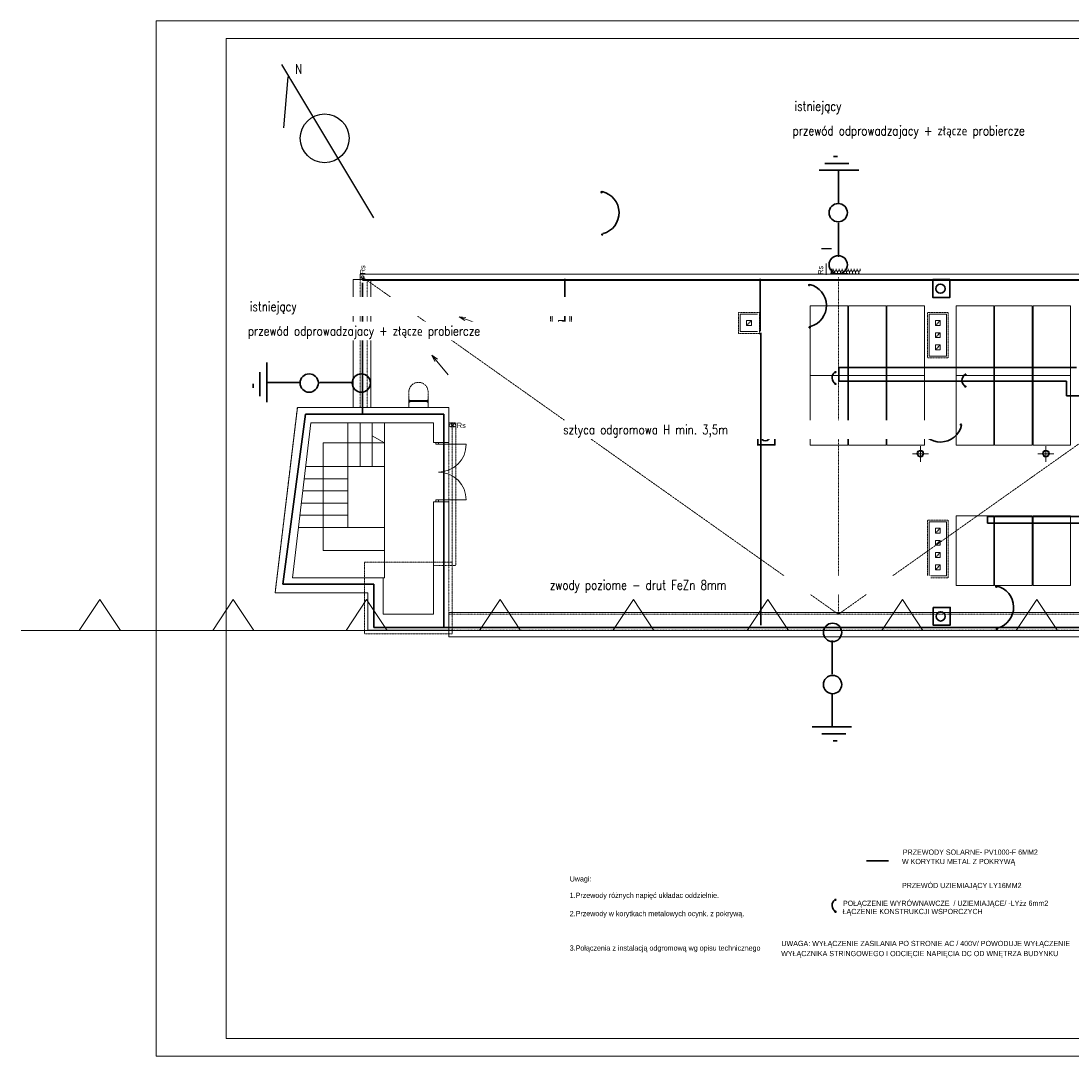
# Model space of a CAD drawing. Header units: centimetres. Extents: x 42630 to 130002, y 15 to 29179.
# Tile 141 of 175: x 77814 to 80826, y 2843 to 5813. Entities that reach past the tile are written whole.
import ezdxf

# ---------------------------------------------------------------- set-up
doc = ezdxf.new("R2010")
doc.units = ezdxf.units.CM
doc.header["$LTSCALE"] = 0.01
for name, pattern in [('Krawędzie ukryte', [391.222223, 282.222223, -109]), ('PRZERYWANA', [0.282222, 0.141111, -0.141111]), ('Przerywana 2', [135, 75, -60]), ('PRZERYWANA_2', [70, 40, -30])]:
    doc.linetypes.add(name, pattern=pattern)
doc.layers.get('0').update_dxf_attribs({"color": 253})
for name, color, linetype, lineweight in [('0 RAMKI I TABELKI_Nr_Pióra__1', 253, 'Continuous', 13), ('1ESTAWIENIE STOLARKI_Pen_No__1_Nr_Pióra__7_Nr_Pióra__1', 7, 'Continuous', 13), ('1SUFIT PODWIESZONY_Nr_Pióra__1', 7, 'Continuous', 13), ('2D - Ogólne_Nr_Pióra__1', 7, 'Continuous', 13), ('E0odgrom', 6, 'Continuous', 35), ('Inny typ obiektu', 251, 'Continuous', 0), ('IS went opis', 7, 'Continuous', 20), ('panale', 210, 'Continuous', 35), ('Pprzeowdy', 5, 'Continuous', 35), ('uziem', 82, 'Continuous', 30), ('Wyłaz_Nr_Pióra__1', 7, 'Continuous', 13)]:
    doc.layers.add(name, color=color, linetype=linetype, lineweight=lineweight)
for name, color, linetype, lineweight, true_color in [('2D - Ogólne_Nr_Pióra__108', 7, 'Continuous', 13, 0xfd8379), ('2D - Ogólne_Nr_Pióra__2', 7, 'Continuous', 15, 0x7f7f7f), ('2D - Ogólne_Nr_Pióra__68', 7, 'Continuous', 35, 0xfd4435), ('Opisy - Etykiety_Nr_Pióra__88', 7, 'Continuous', 20, 0xfd4435)]:
    doc.layers.add(name, color=color, linetype=linetype, lineweight=lineweight, true_color=true_color)
doc.styles.add('Arial', font='arial.ttf')
doc.styles.add('GENERATED_STYLE_2', font='arial.ttf')
doc.styles.add('p', font='simplex.shx', dxfattribs={"width": 0.8, "height": 100})

msp = doc.modelspace()

# ---------------------------------------------------------------- hatches: boundary and pattern name
at = {"layer": 'uziem'}
for points in [[(79481.184, 5322.102, 1), (79478.162, 5322.102, 1)], [(79482.953, 5200.664, 1), (79479.931, 5200.664, 1)], [(80076.148, 5055.528, 1), (80073.126, 5055.528, 1)], [(80077.916, 4934.089, 1), (80074.895, 4934.089, 1)], [(80152.027, 4805.815, 1), (80149.005, 4805.815, 1)], [(80524.776, 4798.571, 1), (80521.754, 4798.571, 1)], [(80152.027, 4771.72, 1), (80149.005, 4771.72, 1)], [(80524.776, 4764.476, 1), (80521.754, 4764.476, 1)], [(80390.368, 4653.059, 1), (80387.346, 4653.059, 1)], [(80511.807, 4654.828, 1), (80508.785, 4654.828, 1)], [(80613.161, 4190.126, 1), (80610.139, 4190.126, 1)], [(80614.929, 4068.687, 1), (80611.907, 4068.687, 1)], [(80152.027, 3291.613, 1), (80149.005, 3291.613, 1)], [(80152.027, 3257.519, 1), (80149.005, 3257.519, 1)]]:
    msp.add_hatch(color=256, dxfattribs=at).paths.add_polyline_path(points)

# ---------------------------------------------------------------- linework, layer by layer
for p, q in [((78561.407, 5688.165), (78825.351, 5248.259)), ((78579.003, 5652.973), (78567.272, 5506.337))]:
    msp.add_line(p, q)
msp.add_circle((78684.86, 5476.638), 69.985)
at = {"layer": '0 RAMKI I TABELKI_Nr_Pióra__1', "linetype": 'Continuous'}
for p, q in [((78201.274, 2843.233), (78201.274, 5813.233)), ((78201.274, 5813.233), (84680.207, 5813.233)), ((78966.448, 5813.233), (85445.382, 5813.233)), ((78402.818, 2893.233), (78402.818, 5763.233)), ((78402.818, 5763.233), (84630.207, 5763.233)), ((79167.992, 5763.233), (85395.382, 5763.233)), ((84630.207, 2893.233), (78402.818, 2893.233)), ((85395.382, 2893.233), (79167.992, 2893.233)), ((84680.207, 2843.233), (78201.274, 2843.233)), ((85445.382, 2843.233), (78966.448, 2843.233))]:
    msp.add_line(p, q, dxfattribs=at)
at = {"layer": '1SUFIT PODWIESZONY_Nr_Pióra__1', "color": 252, "linetype": 'Continuous'}
for p, q in [((80077.974, 4995.78), (80185.974, 4995.78)), ((80077.974, 4795.78), (80077.974, 4995.78)), ((80185.974, 4995.78), (80185.974, 4795.78)), ((80187.974, 4995.78), (80295.974, 4995.78)), ((80187.974, 4795.78), (80187.974, 4995.78)), ((80295.974, 4995.78), (80295.974, 4795.78)), ((80297.974, 4995.78), (80405.974, 4995.78)), ((80297.974, 4795.78), (80297.974, 4995.78)), ((80405.974, 4995.78), (80405.974, 4795.78)), ((80497.085, 4995.78), (80605.085, 4995.78)), ((80497.085, 4795.78), (80497.085, 4995.78)), ((80605.085, 4995.78), (80605.085, 4795.78)), ((80607.085, 4995.78), (80715.085, 4995.78)), ((80607.085, 4795.78), (80607.085, 4995.78)), ((80715.085, 4995.78), (80715.085, 4795.78)), ((80717.085, 4995.78), (80825.085, 4995.78)), ((80717.085, 4795.78), (80717.085, 4995.78)), ((80825.085, 4995.78), (80825.085, 4795.78)), ((80185.974, 4795.78), (80077.974, 4795.78)), ((80077.974, 4795.78), (80185.974, 4795.78)), ((80077.974, 4595.78), (80077.974, 4795.78)), ((80185.974, 4795.78), (80185.974, 4595.78)), ((80187.974, 4595.78), (80187.974, 4795.78)), ((80187.974, 4795.78), (80295.974, 4795.78)), ((80295.974, 4795.78), (80295.974, 4595.78)), ((80295.974, 4795.78), (80403.974, 4795.78)), ((80297.974, 4595.78), (80297.974, 4795.78)), ((80405.974, 4795.78), (80405.974, 4595.78)), ((80605.085, 4795.78), (80497.085, 4795.78)), ((80497.085, 4795.78), (80605.085, 4795.78)), ((80497.085, 4595.78), (80497.085, 4795.78)), ((80605.085, 4795.78), (80605.085, 4595.78)), ((80715.085, 4795.78), (80607.085, 4795.78)), ((80607.085, 4795.78), (80715.085, 4795.78)), ((80607.085, 4595.78), (80607.085, 4795.78)), ((80715.085, 4795.78), (80715.085, 4595.78)), ((80825.085, 4795.78), (80717.085, 4795.78)), ((80717.085, 4795.78), (80825.085, 4795.78)), ((80717.085, 4595.78), (80717.085, 4795.78)), ((80825.085, 4795.78), (80825.085, 4595.78)), ((80185.974, 4595.78), (80077.974, 4595.78)), ((80295.974, 4595.78), (80187.974, 4595.78)), ((80405.974, 4595.78), (80297.974, 4595.78)), ((80605.085, 4595.78), (80497.085, 4595.78)), ((80715.085, 4595.78), (80607.085, 4595.78)), ((80825.085, 4595.78), (80717.085, 4595.78)), ((80497.085, 4392.988), (80605.085, 4392.988)), ((80497.085, 4192.988), (80497.085, 4392.988)), ((80605.085, 4392.988), (80605.085, 4192.988)), ((80607.085, 4392.988), (80715.085, 4392.988)), ((80607.085, 4192.988), (80607.085, 4392.988)), ((80715.085, 4392.988), (80715.085, 4192.988)), ((80717.085, 4392.988), (80825.085, 4392.988)), ((80717.085, 4192.988), (80717.085, 4392.988)), ((80825.085, 4392.988), (80825.085, 4192.988)), ((80605.085, 4192.988), (80497.085, 4192.988)), ((80715.085, 4192.988), (80607.085, 4192.988)), ((80825.085, 4192.988), (80717.085, 4192.988))]:
    msp.add_line(p, q, dxfattribs=at)
at = {"layer": '2D - Ogólne_Nr_Pióra__1', "color": 252, "linetype": 'Continuous'}
for p, q in [((80123.764, 5117.608), (80123.764, 5085.108)), ((78767.085, 5071.78), (78767.085, 4703.78)), ((78767.085, 5071.78), (78817.085, 5071.78)), ((83106.085, 5086.78), (78787.085, 5086.78)), ((78787.085, 5086.78), (78787.085, 5071.78)), ((83121.085, 5071.78), (78787.085, 5071.78)), ((78787.085, 5071.78), (83111.085, 5071.78)), ((78817.085, 5071.78), (78817.085, 4703.78)), ((80185.764, 5088.608), (80135.764, 5088.608)), ((79338.085, 4971.78), (79388.085, 4971.78)), ((79338.085, 4921.78), (79338.085, 4971.78)), ((79388.085, 4971.78), (79388.085, 4921.78)), ((79877.085, 4971.78), (79927.085, 4971.78)), ((79877.085, 4921.78), (79877.085, 4971.78)), ((80419.085, 4971.78), (80469.085, 4971.78)), ((80419.085, 4851.78), (80419.085, 4971.78)), ((80469.085, 4971.78), (80469.085, 4851.78)), ((79139.939, 4939.072), (79071.057, 4964.583)), ((79071.057, 4964.583), (79090.292, 4962.791)), ((79071.057, 4964.583), (79086.819, 4953.414)), ((79356.085, 4953.78), (79370.085, 4953.78)), ((79356.085, 4939.78), (79356.085, 4953.78)), ((79370.085, 4953.78), (79370.085, 4939.78)), ((79895.085, 4953.78), (79909.085, 4953.78)), ((79895.085, 4939.78), (79895.085, 4953.78)), ((79909.085, 4953.78), (79909.085, 4939.78)), ((80437.085, 4953.78), (80451.085, 4953.78)), ((80437.085, 4939.78), (80437.085, 4953.78)), ((80451.085, 4953.78), (80451.085, 4939.78)), ((79388.085, 4921.78), (79338.085, 4921.78)), ((79370.085, 4939.78), (79356.085, 4939.78)), ((79927.085, 4921.78), (79877.085, 4921.78)), ((79909.085, 4939.78), (79895.085, 4939.78)), ((80451.085, 4939.78), (80437.085, 4939.78)), ((80437.085, 4918.78), (80451.085, 4918.78)), ((80437.085, 4904.78), (80437.085, 4918.78)), ((80451.085, 4918.78), (80451.085, 4904.78)), ((80451.085, 4904.78), (80437.085, 4904.78)), ((80437.085, 4883.78), (80451.085, 4883.78)), ((80437.085, 4869.78), (80437.085, 4883.78)), ((80451.085, 4883.78), (80451.085, 4869.78)), ((79039.571, 4797.436), (78992.673, 4853.97)), ((78992.673, 4853.97), (79008.435, 4842.801)), ((78992.673, 4853.97), (79000.738, 4836.416)), ((80469.085, 4851.78), (80419.085, 4851.78)), ((80451.085, 4869.78), (80437.085, 4869.78)), ((78606.602, 4703.78), (78542.799, 4172.616)), ((78606.602, 4703.78), (78542.799, 4172.616)), ((78787.085, 4703.78), (78606.602, 4703.78)), ((79041.085, 4703.78), (78606.602, 4703.78)), ((78787.085, 4703.78), (79041.085, 4703.78)), ((79041.085, 4603.758), (79041.085, 4703.78)), ((78592.301, 4215.78), (78645.633, 4659.78)), ((78645.633, 4659.78), (78997.085, 4659.78)), ((78856.633, 4659.78), (78856.633, 4215.78)), ((78997.085, 4659.78), (78997.085, 4603.758)), ((79927.085, 4645.242), (79927.085, 4595.242)), ((78997.085, 4603.758), (79041.085, 4603.758)), ((79011.085, 4603.758), (79004.085, 4603.758)), ((79004.085, 4603.758), (79004.085, 4598.758)), ((79004.085, 4598.758), (79011.085, 4598.758)), ((79011.085, 4598.758), (79011.085, 4603.758)), ((79091.085, 4598.758), (79011.085, 4598.758)), ((80394.085, 4547.934), (80394.085, 4593.503)), ((80754.085, 4547.934), (80754.085, 4593.503)), ((80371.3, 4570.718), (80416.87, 4570.718)), ((80731.3, 4570.718), (80776.87, 4570.718)), ((79041.085, 4433.758), (78997.085, 4433.758)), ((78997.085, 4433.758), (78997.085, 4110.78)), ((79004.085, 4433.758), (79004.085, 4438.758)), ((79004.085, 4438.758), (79011.085, 4438.758)), ((79011.085, 4433.758), (79004.085, 4433.758)), ((79091.085, 4438.758), (79011.085, 4438.758)), ((79011.085, 4438.758), (79011.085, 4433.758)), ((79041.085, 4250.78), (79041.085, 4433.758)), ((80419.085, 4375.78), (80469.085, 4375.78)), ((80419.085, 4220.78), (80419.085, 4375.78)), ((80469.085, 4375.78), (80469.085, 4220.78)), ((80437.085, 4357.78), (80451.085, 4357.78)), ((80437.085, 4343.78), (80437.085, 4357.78)), ((80451.085, 4343.78), (80437.085, 4343.78)), ((80451.085, 4357.78), (80451.085, 4343.78)), ((80437.085, 4322.78), (80451.085, 4322.78)), ((80437.085, 4308.78), (80437.085, 4322.78)), ((80451.085, 4308.78), (80437.085, 4308.78)), ((80451.085, 4322.78), (80451.085, 4308.78)), ((80437.085, 4287.78), (80451.085, 4287.78)), ((80437.085, 4273.78), (80437.085, 4287.78)), ((80451.085, 4287.78), (80451.085, 4273.78)), ((80451.085, 4273.78), (80437.085, 4273.78)), ((80437.085, 4252.78), (80451.085, 4252.78)), ((80437.085, 4238.78), (80437.085, 4252.78)), ((80451.085, 4252.78), (80451.085, 4238.78)), ((80469.085, 4220.78), (80419.085, 4220.78)), ((80451.085, 4238.78), (80437.085, 4238.78)), ((78798.943, 4215.78), (78592.301, 4215.78)), ((78852.943, 4215.78), (78798.943, 4215.78)), ((78852.943, 4215.78), (78856.633, 4215.78)), ((78852.943, 4110.78), (78852.943, 4215.78)), ((78542.799, 4172.616), (78808.943, 4172.616)), ((78542.799, 4172.616), (78798.943, 4172.616)), ((78808.943, 4064.78), (78808.943, 4172.616)), ((78808.943, 4064.78), (78808.943, 4172.616)), ((78040.074, 4153.183), (77981.146, 4064.28)), ((78099.002, 4064.28), (78040.074, 4153.183)), ((78422.719, 4153.183), (78363.791, 4064.28)), ((78481.647, 4064.28), (78422.719, 4153.183)), ((78805.364, 4153.183), (78746.436, 4064.28)), ((78864.293, 4064.28), (78805.364, 4153.183)), ((79188.01, 4153.183), (79129.081, 4064.28)), ((79246.938, 4064.28), (79188.01, 4153.183)), ((79570.655, 4153.183), (79511.726, 4064.28)), ((79629.583, 4064.28), (79570.655, 4153.183)), ((79956.439, 4153.183), (79897.511, 4064.28)), ((80015.367, 4064.28), (79956.439, 4153.183)), ((80342.223, 4153.183), (80283.295, 4064.28)), ((80401.151, 4064.28), (80342.223, 4153.183)), ((80728.007, 4153.183), (80669.079, 4064.28)), ((80786.935, 4064.28), (80728.007, 4153.183)), ((78997.085, 4110.78), (78852.943, 4110.78)), ((79041.085, 4115.78), (79041.085, 4045.78)), ((83118.085, 4115.78), (79041.085, 4115.78)), ((84708.085, 4064.28), (77813.802, 4064.28)), ((77981.146, 4064.28), (78099.002, 4064.28)), ((78363.791, 4064.28), (78481.647, 4064.28)), ((78746.436, 4064.28), (78864.293, 4064.28)), ((78808.943, 4064.78), (79041.085, 4064.78)), ((79041.085, 4045.78), (84708.085, 4045.78)), ((79129.081, 4064.28), (79246.938, 4064.28)), ((79511.726, 4064.28), (79629.583, 4064.28)), ((79897.511, 4064.28), (80015.367, 4064.28)), ((80283.295, 4064.28), (80401.151, 4064.28)), ((80669.079, 4064.28), (80786.935, 4064.28))]:
    msp.add_line(p, q, dxfattribs=at)
at = {"layer": '2D - Ogólne_Nr_Pióra__1', "color": 252, "linetype": 'PRZERYWANA'}
for p, q in [((78787.085, 5071.78), (78787.085, 4703.78)), ((80158.676, 4110.78), (78794.079, 5077.78)), ((78807.085, 5071.78), (78807.085, 4703.78)), ((80158.676, 5077.78), (80158.676, 4110.78)), ((80158.676, 4110.78), (81523.273, 5077.78)), ((78606.602, 4703.78), (78542.799, 4172.616)), ((78787.085, 4703.78), (78606.602, 4703.78)), ((78787.085, 4703.78), (79041.085, 4703.78)), ((79041.085, 4703.78), (79041.085, 4064.78)), ((78997.085, 4250.78), (79041.085, 4250.78)), ((78542.799, 4172.616), (78808.943, 4172.616)), ((79041.085, 4110.78), (84657.085, 4110.78)), ((78808.943, 4064.78), (79041.085, 4064.78)), ((79041.085, 4064.78), (84696.085, 4064.78))]:
    msp.add_line(p, q, dxfattribs=at)
at = {"layer": '2D - Ogólne_Nr_Pióra__1', "color": 252, "linetype": 'Przerywana 2'}
for p, q in [((79333.085, 4976.78), (79393.085, 4976.78)), ((79333.085, 4916.78), (79333.085, 4976.78)), ((79393.085, 4976.78), (79393.085, 4916.78)), ((79872.085, 4976.78), (79932.085, 4976.78)), ((79872.085, 4916.78), (79872.085, 4976.78)), ((79932.085, 4974.644), (79932.085, 4914.644)), ((80414.085, 4976.78), (80474.085, 4976.78)), ((80414.085, 4846.78), (80414.085, 4976.78)), ((80474.085, 4976.78), (80474.085, 4846.78)), ((79393.085, 4916.78), (79333.085, 4916.78)), ((79932.085, 4916.78), (79872.085, 4916.78)), ((80474.085, 4846.78), (80414.085, 4846.78)), ((78926.622, 4748.821), (78926.622, 4722.684)), ((78981.694, 4748.821), (78981.694, 4719.784)), ((79041.085, 4659.78), (79061.085, 4659.78)), ((79057.085, 4657.027), (79046.183, 4657.027)), ((79057.085, 4649.027), (79046.183, 4649.027)), ((79051.085, 4659.78), (79051.085, 4250.78)), ((79061.085, 4659.78), (79061.085, 4250.78)), ((80414.085, 4380.78), (80474.085, 4380.78)), ((80414.085, 4215.78), (80414.085, 4380.78)), ((80474.085, 4380.78), (80474.085, 4215.78)), ((79051.085, 4260.78), (78798.943, 4260.78)), ((78798.943, 4260.78), (78798.943, 4054.78)), ((79061.085, 4250.78), (79041.085, 4250.78)), ((79051.085, 4054.78), (79051.085, 4260.78)), ((80474.085, 4215.78), (80414.085, 4215.78)), ((78798.943, 4054.78), (79051.085, 4054.78))]:
    msp.add_line(p, q, dxfattribs=at)
at = {"layer": '2D - Ogólne_Nr_Pióra__1', "color": 252, "linetype": 'Krawędzie ukryte'}
for p, q in [((79356.085, 4939.78), (79370.085, 4953.78)), ((79895.085, 4939.78), (79909.085, 4953.78)), ((80437.085, 4939.78), (80451.085, 4953.78)), ((80437.085, 4904.78), (80451.085, 4918.78)), ((80437.085, 4869.78), (80451.085, 4883.78)), ((80437.085, 4343.78), (80451.085, 4357.78)), ((80437.085, 4308.78), (80451.085, 4322.78)), ((80437.085, 4273.78), (80451.085, 4287.78)), ((80437.085, 4238.78), (80451.085, 4252.78))]:
    msp.add_line(p, q, dxfattribs=at)
at = {"layer": '2D - Ogólne_Nr_Pióra__1', "color": 252, "linetype": 'Przerywana 2'}
msp.add_circle((78794.079, 5077.78), 4, dxfattribs=at)
at = {"layer": '2D - Ogólne_Nr_Pióra__1', "color": 252, "linetype": 'Continuous'}
for centre, radius in [((79046.183, 4653.027), 4), ((80394.085, 4571.78), 10), ((80394.085, 4571.78), 7.503), ((80754.085, 4571.78), 10), ((80754.085, 4571.78), 7.503)]:
    msp.add_circle(centre, radius, dxfattribs=at)
at = {"layer": '2D - Ogólne_Nr_Pióra__1', "color": 252, "linetype": 'PRZERYWANA_2'}
msp.add_circle((79057.085, 4653.027), 4, dxfattribs=at)
at = {"layer": '2D - Ogólne_Nr_Pióra__1', "color": 252, "linetype": 'Przerywana 2'}
msp.add_arc((78954.158, 4748.821), 27.536, 0, 180, dxfattribs=at)
at = {"layer": '2D - Ogólne_Nr_Pióra__1', "color": 252, "linetype": 'Continuous'}
for centre, start, end in [((79011.085, 4598.758), 270, 0), ((79011.085, 4438.758), 0, 90)]:
    msp.add_arc(centre, 80, start, end, dxfattribs=at)
at = {"layer": '2D - Ogólne_Nr_Pióra__108', "color": 252, "linetype": 'Continuous'}
for p, q in [((80138.995, 5094.681), (80138.764, 5094.814)), ((80143.325, 5097.181), (80138.995, 5094.681)), ((80138.995, 5089.681), (80138.995, 5094.681)), ((80143.325, 5097.181), (80143.325, 5102.108)), ((80147.655, 5094.681), (80143.325, 5097.181)), ((80151.985, 5097.181), (80147.655, 5094.681)), ((80147.655, 5089.681), (80147.655, 5094.681)), ((80151.985, 5097.181), (80151.985, 5102.108)), ((80156.315, 5094.681), (80151.985, 5097.181)), ((80160.645, 5097.181), (80156.315, 5094.681)), ((80156.315, 5089.681), (80156.315, 5094.681)), ((80160.645, 5097.181), (80160.645, 5102.108)), ((80164.975, 5094.681), (80160.645, 5097.181)), ((80169.305, 5097.181), (80164.975, 5094.681)), ((80164.975, 5089.681), (80164.975, 5094.681)), ((80169.305, 5097.181), (80169.305, 5102.108)), ((80173.636, 5094.681), (80169.305, 5097.181)), ((80177.966, 5097.181), (80173.636, 5094.681)), ((80173.636, 5089.681), (80173.636, 5094.681)), ((80177.966, 5097.181), (80177.966, 5102.108)), ((80182.296, 5094.681), (80177.966, 5097.181)), ((80186.626, 5097.181), (80182.296, 5094.681)), ((80182.296, 5089.681), (80182.296, 5094.681)), ((80186.626, 5097.181), (80186.626, 5102.108)), ((80190.956, 5094.681), (80186.626, 5097.181)), ((80195.286, 5097.181), (80190.956, 5094.681)), ((80190.956, 5089.681), (80190.956, 5094.681)), ((80195.286, 5097.181), (80195.286, 5102.108)), ((80199.616, 5094.681), (80195.286, 5097.181)), ((80203.946, 5097.181), (80199.616, 5094.681)), ((80199.616, 5089.681), (80199.616, 5094.681)), ((80203.946, 5097.181), (80203.946, 5102.108)), ((80208.277, 5094.681), (80203.946, 5097.181)), ((80212.607, 5097.181), (80208.277, 5094.681)), ((80208.277, 5089.681), (80208.277, 5094.681)), ((80212.607, 5097.181), (80212.607, 5102.108)), ((80216.937, 5094.681), (80212.607, 5097.181)), ((80221.267, 5097.181), (80216.937, 5094.681)), ((80216.937, 5089.681), (80216.937, 5094.681)), ((80221.267, 5097.181), (80221.267, 5102.108)), ((80138.995, 5089.681), (80138.764, 5089.547)), ((80140.852, 5088.608), (80138.995, 5089.681)), ((80147.655, 5089.681), (80145.797, 5088.608)), ((80149.513, 5088.608), (80147.655, 5089.681)), ((80156.315, 5089.681), (80154.457, 5088.608)), ((80158.173, 5088.608), (80156.315, 5089.681)), ((80164.975, 5089.681), (80163.118, 5088.608)), ((80166.833, 5088.608), (80164.975, 5089.681)), ((80173.636, 5089.681), (80171.778, 5088.608)), ((80175.493, 5088.608), (80173.636, 5089.681)), ((80182.296, 5089.681), (80180.438, 5088.608)), ((80184.154, 5088.608), (80182.296, 5089.681)), ((80190.956, 5089.681), (80189.098, 5088.608)), ((80192.814, 5088.608), (80190.956, 5089.681)), ((80199.616, 5089.681), (80197.759, 5088.608)), ((80201.474, 5088.608), (80199.616, 5089.681)), ((80208.277, 5089.681), (80206.419, 5088.608)), ((80210.134, 5088.608), (80208.277, 5089.681)), ((80216.937, 5089.681), (80215.079, 5088.608)), ((80218.795, 5088.608), (80216.937, 5089.681))]:
    msp.add_line(p, q, dxfattribs=at)
at = {"layer": '2D - Ogólne_Nr_Pióra__2', "color": 252, "linetype": 'Continuous'}
for p, q in [((78751.633, 4360.075), (78751.633, 4659.78)), ((78786.633, 4534.903), (78786.633, 4659.78)), ((78821.633, 4534.903), (78821.633, 4659.78)), ((78856.633, 4534.903), (78856.633, 4659.78)), ((78856.633, 4602.628), (78821.633, 4622.835)), ((78680.633, 4534.903), (78680.633, 4602.628)), ((78680.633, 4602.628), (78856.633, 4602.628)), ((78630.633, 4534.903), (78751.633, 4534.903)), ((78680.633, 4294.148), (78680.633, 4534.903)), ((78751.633, 4534.903), (78856.633, 4534.903)), ((78626.429, 4499.903), (78751.633, 4499.903)), ((78622.225, 4464.903), (78751.633, 4464.903)), ((78618.021, 4429.903), (78751.633, 4429.903)), ((78613.816, 4394.903), (78751.633, 4394.903)), ((78609.633, 4360.075), (78751.633, 4360.075)), ((78751.763, 4359.903), (78856.633, 4359.903)), ((78856.633, 4294.148), (78680.633, 4294.148))]:
    msp.add_line(p, q, dxfattribs=at)
at = {"layer": '2D - Ogólne_Nr_Pióra__68', "color": 252, "linetype": 'Continuous'}
msp.add_line((80138.764, 5102.108), (80138.764, 5088.608), dxfattribs=at)
at = {"layer": 'E0odgrom'}
for p, q in [((80144.721, 5424.384), (80156.229, 5424.384)), ((80120.059, 5404.654), (80189.112, 5404.654)), ((80159.518, 5384.925), (80103.618, 5384.925)), ((80103.618, 5384.925), (80217.062, 5384.925)), ((80159.518, 5287.922), (80159.518, 5384.925)), ((80159.518, 5136.664), (80159.518, 5233.666)), ((78793.191, 5069.135), (83108.127, 5069.135)), ((78793.191, 4687.405), (78793.191, 5061.452)), ((79374.163, 4923.185), (79374.163, 5072.892)), ((79934.356, 4923.185), (79934.356, 5072.892)), ((78518.879, 4719.778), (78518.879, 4833.222)), ((78499.15, 4736.219), (78499.15, 4805.272)), ((78479.42, 4760.881), (78479.42, 4772.39)), ((78615.882, 4775.678), (78518.879, 4775.678)), ((78518.879, 4775.678), (78518.879, 4719.778)), ((78767.14, 4775.678), (78670.138, 4775.678)), ((78564.767, 4197.148), (78629.742, 4685.341)), ((78629.742, 4685.341), (79026.619, 4685.341)), ((79026.619, 4685.341), (79026.619, 4072.641)), ((78826.425, 4197.148), (78564.767, 4197.148)), ((78826.425, 4072.641), (78826.425, 4197.148)), ((83137.63, 4072.641), (78826.425, 4072.641)), ((80140.676, 4035.763), (80140.676, 3938.76)), ((80140.676, 3884.504), (80140.676, 3787.501)), ((80196.576, 3787.501), (80083.133, 3787.501)), ((80180.135, 3767.772), (80111.082, 3767.772)), ((80140.676, 3787.501), (80196.576, 3787.501)), ((80155.474, 3748.043), (80143.965, 3748.043))]:
    msp.add_line(p, q, dxfattribs=at)
for points in [[(80429.484, 5071.013), (80478.808, 5071.013), (80478.808, 5020.045), (80429.484, 5020.045)], [(79927.242, 4647.89), (79976.565, 4647.89), (79976.565, 4596.922), (79927.242, 4596.922)], [(80430.187, 4130.679), (80479.51, 4130.679), (80479.51, 4079.711), (80430.187, 4079.711)]]:
    msp.add_lwpolyline(points, close=True, dxfattribs=at)
for centre, radius in [((80158.202, 5263.26), 26.306), ((80158.202, 5113.646), 26.306), ((80451.474, 5045.118), 13.358), ((78640.544, 4774.363), 26.306), ((78790.158, 4774.363), 26.306), ((79949.232, 4621.995), 13.358), ((80452.177, 4104.784), 13.358), ((80141.992, 4058.78), 26.306), ((80141.992, 3909.166), 26.306)]:
    msp.add_circle(centre, radius, dxfattribs=at)
at = {"layer": 'Opisy - Etykiety_Nr_Pióra__88', "color": 252, "linetype": 'Continuous', "lineweight": -2}
msp.add_line((80138.764, 5159.027), (80110.618, 5159.027), dxfattribs=at)
at = {"layer": 'panale'}
for centre in [(79479.673, 5322.102), (79481.442, 5200.664), (80074.637, 5055.528), (80076.405, 4934.089), (80150.516, 4805.815), (80523.265, 4798.571), (80150.516, 4771.72), (80523.265, 4764.476), (80388.857, 4653.059), (80510.296, 4654.828), (80611.65, 4190.126), (80613.418, 4068.687), (80150.516, 3291.613), (80150.516, 3257.519)]:
    msp.add_circle(centre, 1.511, dxfattribs=at)
at = {"layer": 'Pprzeowdy'}
for p, q in [((80842.031, 4818.76), (80159.899, 4818.76)), ((80159.899, 4818.76), (80159.899, 4779.523)), ((80159.899, 4779.523), (80813.357, 4779.523)), ((80813.357, 4779.523), (80813.357, 4737.267)), ((80813.357, 4737.267), (80958.235, 4737.267)), ((80958.235, 4391.673), (80586.986, 4391.673)), ((80586.986, 4391.673), (80586.986, 4372.055)), ((80586.986, 4372.055), (83086.124, 4372.055)), ((80239.296, 3403.183), (80302.485, 3403.183))]:
    msp.add_line(p, q, dxfattribs=at)
at = {"layer": 'uziem'}
for centre, radius, start, end in [((79467.145, 5263.116), 62.283, 285.353317, 76.938209), ((80062.108, 4996.541), 62.283, 285.353317, 76.938209), ((80161.344, 4789.57), 20.739, 125.031364, 240.473607), ((80534.092, 4782.326), 20.739, 125.031364, 240.473607), ((80451.309, 4667.356), 62.283, 195.353317, 346.938209), ((80599.121, 4131.139), 62.283, 285.353317, 76.938209), ((80161.344, 3275.368), 20.739, 125.031364, 240.473607)]:
    msp.add_arc(centre, radius, start, end, dxfattribs=at)
at = {"layer": 'Wyłaz_Nr_Pióra__1', "color": 252, "linetype": 'Continuous'}
for p, q in [((78926.18, 4732.02), (78926.18, 4725.584)), ((78926.676, 4732.034), (78926.676, 4725.584)), ((78981.64, 4732.05), (78981.64, 4725.584)), ((78982.136, 4732.034), (78982.136, 4725.584)), ((78925.076, 4704.276), (78919.676, 4704.276)), ((78919.676, 4704.276), (78919.676, 4703.78)), ((78925.076, 4703.78), (78919.676, 4703.78)), ((78926.18, 4719.784), (78926.18, 4725.584)), ((78926.18, 4705.38), (78926.18, 4719.784)), ((78926.676, 4725.584), (78926.676, 4719.784)), ((78929.176, 4725.584), (78926.676, 4725.584)), ((78926.676, 4719.784), (78926.676, 4705.38)), ((78926.676, 4719.784), (78929.176, 4719.784)), ((78929.176, 4719.784), (78929.176, 4725.584)), ((78929.176, 4724.084), (78979.14, 4724.084)), ((78929.176, 4721.284), (78979.14, 4721.284)), ((78979.14, 4725.584), (78979.14, 4719.784)), ((78981.64, 4725.584), (78979.14, 4725.584)), ((78979.14, 4719.784), (78981.64, 4719.784)), ((78981.64, 4719.784), (78981.64, 4725.584)), ((78981.64, 4719.784), (78981.64, 4705.38)), ((78982.136, 4719.784), (78982.136, 4725.584)), ((78982.136, 4719.784), (78982.136, 4705.38)), ((78983.24, 4704.276), (78988.64, 4704.276)), ((78983.24, 4703.78), (78988.64, 4703.78)), ((78988.64, 4704.276), (78988.64, 4703.78))]:
    msp.add_line(p, q, dxfattribs=at)
for centre, radius, start, end in [((78925.076, 4705.38), 1.6, 270, 0), ((78925.076, 4705.38), 1.104, 270, 0), ((78983.24, 4705.38), 1.6, 180, 270), ((78983.24, 4705.38), 1.104, 180, 270)]:
    msp.add_arc(centre, radius, start, end, dxfattribs=at)

# ---------------------------------------------------------------- texts
at = {"color": 250, "true_color": 0x1c1c1b, "style": 'Arial', "width": 0.85}
for s, p in [('Uwagi:', (79387.937, 3344.068)), ('1.Przewody różnych napięć układac oddzielnie.', (79387.937, 3296.869)), ('2.Przewody w korytkach metalowych ocynk. z pokrywą.', (79387.937, 3244.503)), ('3.Połączenia z instalacją odgromową wg opisu technicznego', (79387.937, 3145.59)), ('UWAGA: WYŁĄCZENIE ZASILANIA PO STRONIE AC / 400V/ POWODUJE WYŁĄCZENIE', (79995.241, 3158.641)), ('WYŁĄCZNIKA STRINGOWEGO I ODCIĘCIE NAPIĘCIA DC OD WNĘTRZA BUDYNKU  ', (79994.501, 3129.782))]:
    msp.add_text(s, height=15, dxfattribs=at).set_placement(p)
at = {"layer": '1ESTAWIENIE STOLARKI_Pen_No__1_Nr_Pióra__7_Nr_Pióra__1', "color": 252, "linetype": 'Continuous', "style": 'GENERATED_STYLE_2'}
for p in [(78801.398, 5086.679), (80115.126, 5085.007)]:
    msp.add_text('Rs', height=15, rotation=90, dxfattribs=at).set_placement(p)
msp.add_text('Rs', height=15, dxfattribs=at).set_placement((79064.215, 4645.412))
at = {"layer": 'Inny typ obiektu', "style": 'Arial', "width": 0.85}
for s, p in [('PRZEWODY SOLARNE- PV1000-F 6MM2', (80343.696, 3420.695)), ('W KORYTKU METAL Z POKRYWĄ', (80341.104, 3393.901)), ('PRZEWÓD UZIEMIAJĄCY LY16MM2', (80341.104, 3325.04)), ('POŁĄCZENIE WYRÓWNAWCZE  / UZIEMIAJĄCE/ -LYżz 6mm2', (80171.789, 3274.053)), ('ŁĄCZENIE KONSTRUKCJI WSPORCZYCH', (80170.715, 3250.442))]:
    msp.add_text(s, height=15, dxfattribs=at).set_placement(p)
at = {"layer": 'IS went opis', "color": 5, "linetype": 'Continuous', "char_height": 27, "width": 1079.48729, "attachment_point": 1, "style": 'p', "bg_fill": 2}
for s, insert in [('istniejący', (80033.011, 5582.268)), ('przewód odprowadzajacy + złącze probiercze', (80027.392, 5512.024)), ('istniejący', (78470.343, 5007.562))]:
    msp.add_mtext(s, dxfattribs=dict(at, insert=insert))

# ---------------------------------------------------------------- next in the draw order: texts
for s, insert in [('N', (78600.041, 5689.038)), ('przewód odprowadzajacy + złącze probiercze', (78464.723, 4937.319)), ('sztyca odgromowa H min. 3,5m', (79368.929, 4654.279)), ('\\pxt5;zwody poziome - drut FeZn 8mm', (79330.906, 4208.192))]:
    msp.add_mtext(s, dxfattribs=dict(at, insert=insert))

# ---------------------------------------------------------------- next in the draw order: linework, layer by layer
at = {"layer": 'E0odgrom'}
msp.add_line((79936.502, 4918.096), (79936.502, 4079.738), dxfattribs=at)

doc.saveas('drawing.dxf')
